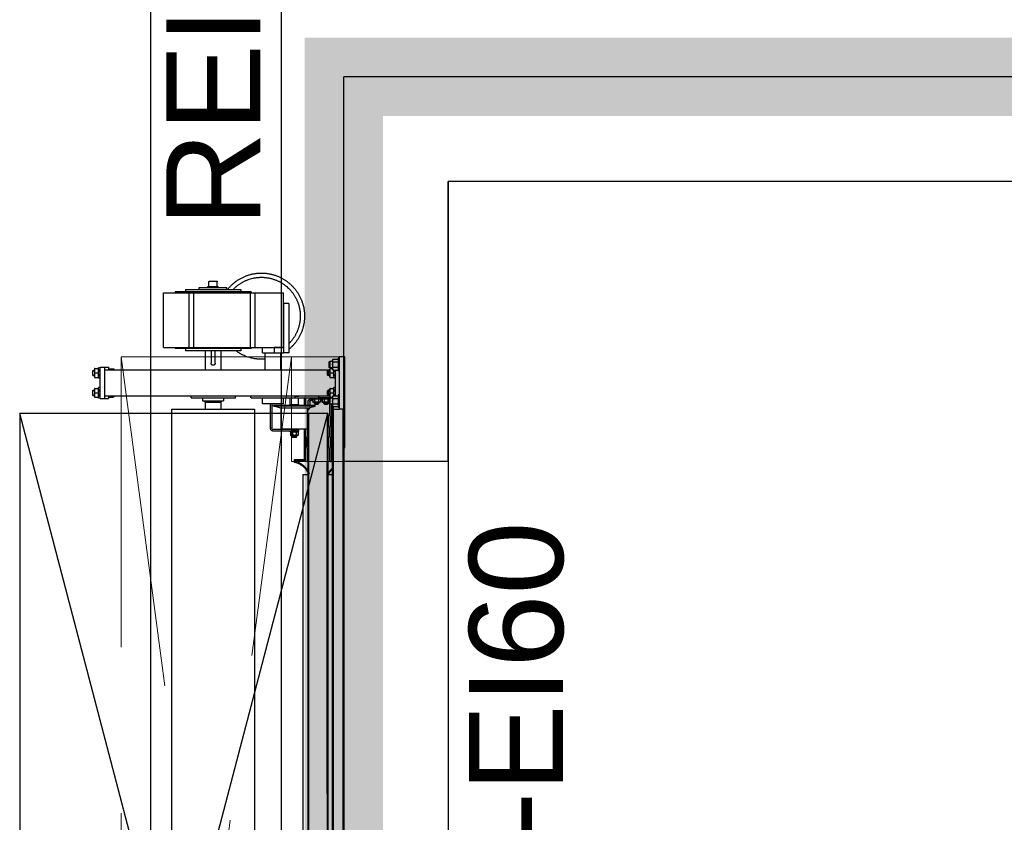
# Model space of a CAD drawing. Header units: centimetres. Extents: x -156440 to 298236, y -263599 to 81430.
# Tile 150 of 170: x 205774 to 207658, y -160852 to -159317. Entities that reach past the tile are written whole.
import ezdxf

# ---------------------------------------------------------------- set-up
doc = ezdxf.new("R2010")
doc.units = ezdxf.units.CM
doc.header["$LTSCALE"] = 50
for name, pattern in [('Kondygnacja -2$0$DIVIDE', [31.75, 12.7, -6.35, 0, -6.35, 0, -6.35]), ('Kondygnacja -2$0$HIDDEN2', [4.7625, 3.175, -1.5875]), ('Kondygnacja -2$0$HIDDENX2', [19.05, 12.7, -6.35]), ('Osie rzutów$0$DASHDOT2', [12.7, 6.35, -3.175, 0, -3.175])]:
    doc.linetypes.add(name, pattern=pattern)
doc.layers.get('0').update_dxf_attribs({"color": 8})
doc.layers.add('Kondygnacja -2$0$_SP KORYTA', color=8, linetype='Continuous', lineweight=25)
doc.layers.add('Kondygnacja -2$0$RYSUNKOWE_NIEDRUK', color=8, linetype='Continuous', lineweight=9)
for name, color, linetype in [('Kondygnacja -2$0$ARCH_ETAPOWANIE', 8, 'Kondygnacja -2$0$DIVIDE'), ('Kondygnacja -2$0$ARCH_INFO_ODPORNOŚĆ OGNIOWA', 8, 'Continuous'), ('Kondygnacja -2$0$ARCH_KONSTR_POWYŻEJ RZUTU_IST', 8, 'Kondygnacja -2$0$HIDDEN2'), ('Kondygnacja -2$0$ARCH_ŚLUSARKA_DRZWI', 8, 'Continuous'), ('Kondygnacja -2$0$ARCH_ŻELBET_IST', 9, 'Continuous'), ('Osie rzutów$0$ARCH_INFO_OSIE_IST', 8, 'Osie rzutów$0$DASHDOT2')]:
    doc.layers.add(name, color=color, linetype=linetype)
doc.layers.add('OBRYSY POWIERZCHNI', color=8, linetype='Continuous', plot=False)
doc.styles.add('Kondygnacja -2$0$Arial', font='ARIAL.TTF')

# ---------------------------------------------------------------- blocks, each defined once
blk = doc.blocks.new('Osie rzutów')
at = {"layer": 'Osie rzutów$0$ARCH_INFO_OSIE_IST', "ltscale": 10}
blk.add_line((12860, 12510), (12860, 4623.26), dxfattribs=at)
blk = doc.blocks.new('Kondygnacja -2$0$brama-VR2')
at = {"linetype": 'Kondygnacja -2$0$HIDDENX2', "extrusion": (0.906308, 2.66458e-15, 0.422618)}
for p, q in [((-8.7, -233.5), (-8.7, -7.5)), ((7.2, -233.5), (7.2, -7.5)), ((22.05, -233.5), (22.05, -7.5)), ((22.25, -233.5), (22.25, -7.5)), ((24.05, -233.5), (24.05, -7.5)), ((24.25, -233.5), (24.25, -7.5)), ((21.1, -232.66), (21.1, -8.17)), ((21.2, -232.66), (21.2, -8.17)), ((22.05, -223.5), (22.05, -17.5)), ((24.25, -223.5), (24.25, -17.5)), ((16.4, -221), (16.4, -20)), ((17.4, -221.27), (17.4, -19.73)), ((17.5, -221.08), (17.5, -19.92)), ((16.4, -221), (17.4, -221)), ((17.4, -232.66), (17.4, -221.66)), ((17.5, -232.66), (17.5, -221.46)), ((21.2, -221), (21.23, -221)), ((21.38, -221), (22.05, -221)), ((14.8, -223.34), (14.8, -223.87)), ((14.8, -223.87), (15.5, -223.87)), ((15.1, -223.29), (14.85, -223.29)), ((15, -223.74), (15, -223.54)), ((15.5, -223.77), (15, -223.74)), ((15.36, -223.73), (15.36, -223.53)), ((15.36, -223.53), (16.56, -223.53)), ((15.36, -223.78), (15.36, -223.73)), ((15.36, -223.73), (16.66, -223.73)), ((16.56, -223.73), (15.36, -223.73)), ((16.67, -223.78), (15.36, -223.78)), ((15.5, -223.87), (15.5, -223.77)), ((17.21, -223.44), (15.67, -223.39)), ((16.72, -229.68), (16.72, -223.83)), ((16.76, -223.83), (16.76, -229.68)), ((16.76, -229.68), (16.76, -223.93)), ((16.96, -223.93), (16.96, -229.68)), ((17, -223.54), (17, -225.95)), ((17.3, -225.95), (17.3, -223.54)), ((21.55, -223.54), (21.55, -225.95)), ((21.55, -223.54), (21.85, -223.54)), ((21.85, -225.95), (21.85, -223.54)), ((22.05, -223.5), (22.05, -223.5)), ((22.05, -223.5), (22.05, -234.4)), ((22.05, -223.5), (22.05, -223.5)), ((24.25, -223.5), (24.25, -223.5)), ((24.25, -223.5), (24.25, -223.5)), ((24.25, -225.21), (24.25, -223.5)), ((17.41, -226.11), (17.33, -226.03)), ((21.52, -226.03), (21.44, -226.11)), ((21.85, -234.4), (21.85, -225.43)), ((21.85, -225.43), (22.05, -225.43)), ((24.25, -225.21), (24.25, -225.21)), ((17.12, -226.24), (17.2, -226.32)), ((17.2, -226.32), (17.2, -227.95)), ((17.5, -227.95), (17.5, -226.32)), ((21.35, -226.32), (21.35, -227.95)), ((21.65, -226.32), (21.73, -226.24)), ((21.65, -227.95), (21.65, -226.32)), ((24.25, -226.13), (24.45, -226.13)), ((24.25, -233.5), (24.25, -226.13)), ((24.45, -226.13), (24.45, -233.5)), ((14.38, -229.28), (10.8, -229.28)), ((14.38, -229.58), (10.8, -229.58)), ((17.3, -229.68), (12.3, -229.68)), ((12.3, -229.68), (12.3, -233.68)), ((15.6, -229.12), (14, -229.12)), ((14, -229.12), (14, -229.28)), ((14, -229.58), (14, -229.68)), ((14.15, -228.47), (14.05, -228.5)), ((14.05, -229.09), (14.05, -228.5)), ((14.15, -229.12), (14.05, -229.09)), ((14.15, -228.47), (14.23, -228.47)), ((14.23, -228.47), (14.8, -228.47)), ((14.38, -229.28), (14.38, -229.58)), ((14.38, -229.28), (15.22, -229.28)), ((15.22, -229.58), (14.38, -229.58)), ((14.47, -228.08), (14.4, -228.15)), ((15.2, -228.15), (14.4, -228.15)), ((14.4, -228.15), (14.4, -228.47)), ((14.4, -229.28), (14.4, -229.48)), ((15.2, -229.48), (14.4, -229.48)), ((14.42, -229.09), (14.42, -228.5)), ((15.12, -228.08), (14.47, -228.08)), ((14.5, -229.48), (14.5, -229.58)), ((14.8, -228.47), (15.36, -228.47)), ((15.1, -229.48), (15.1, -229.58)), ((15.12, -228.08), (15.2, -228.15)), ((15.17, -229.09), (15.17, -228.5)), ((15.2, -228.15), (15.2, -228.47)), ((15.2, -229.28), (15.2, -229.48)), ((15.22, -229.58), (15.22, -229.28)), ((15.6, -229.28), (15.22, -229.28)), ((15.6, -229.58), (15.22, -229.58)), ((15.36, -228.47), (15.45, -228.47)), ((15.45, -228.47), (15.55, -228.5)), ((15.45, -229.12), (15.55, -229.09)), ((15.55, -229.09), (15.55, -228.5)), ((15.6, -229.12), (15.6, -229.28)), ((15.6, -229.58), (15.6, -229.28)), ((15.6, -229.58), (15.6, -229.68)), ((17, -228.32), (17, -229.68)), ((17.2, -227.95), (17.12, -228.04)), ((17.3, -229.95), (17.3, -228.32)), ((17.3, -229.68), (17.3, -233.68)), ((17.33, -228.25), (17.41, -228.17)), ((21.44, -228.17), (21.52, -228.25)), ((21.55, -228.32), (21.55, -229.95)), ((21.73, -228.04), (21.65, -227.95)), ((21.85, -229.95), (21.85, -228.32)), ((10.2, -229.88), (10.2, -234.47)), ((10.5, -234.47), (10.5, -229.88)), ((17.41, -230.11), (17.33, -230.03)), ((17.5, -231.95), (17.5, -230.32)), ((21.35, -230.32), (21.35, -231.95)), ((21.52, -230.03), (21.44, -230.11)), ((21.65, -230.32), (21.73, -230.24)), ((21.65, -231.95), (21.65, -230.32)), ((-8.7, -233.5), (7.2, -233.5)), ((-2.25, -234.82), (-2.25, -233.5)), ((0.75, -234.82), (0.75, -233.5)), ((17.3, -233.24), (17.3, -232.32)), ((17.66, -233.66), (17.3, -233.24)), ((17.33, -232.25), (17.41, -232.17)), ((17.5, -232.66), (17.4, -232.66)), ((17.6, -232.66), (17.5, -232.66)), ((21, -232.66), (17.6, -232.66)), ((21.1, -232.66), (21, -232.66)), ((21.2, -232.66), (21.1, -232.66)), ((21.44, -232.17), (21.52, -232.25)), ((21.55, -232.32), (21.55, -234.41)), ((21.73, -232.04), (21.65, -231.95)), ((21.85, -234.4), (21.85, -232.32)), ((22.05, -233.5), (22.25, -233.5)), ((22.25, -233.5), (22.45, -233.5)), ((22.25, -233.96), (22.25, -233.5)), ((22.45, -233.5), (23.45, -233.5)), ((23.45, -233.5), (23.45, -243.5)), ((24.45, -233.5), (23.45, -233.5)), ((24.45, -233.5), (24.45, -243.5)), ((-2.75, -235.07), (1.25, -235.07)), ((-2.75, -235.57), (-2.75, -235.07)), ((-2.25, -234.82), (-2.5, -235.07)), ((-2.25, -234.82), (0.75, -234.82)), ((0.75, -234.82), (1, -235.07)), ((1.25, -235.57), (1.25, -235.07)), ((12.71, -234.47), (8.71, -234.47)), ((8.71, -234.47), (8.71, -235.57)), ((12.3, -233.68), (10.8, -234.08)), ((18.8, -234.08), (10.8, -234.08)), ((10.8, -234.08), (10.8, -234.18)), ((18.8, -234.18), (10.8, -234.18)), ((17.3, -233.68), (12.3, -233.68)), ((12.71, -234.47), (12.71, -235.57)), ((13.89, -234.28), (13.89, -234.18)), ((13.89, -234.28), (14.35, -234.28)), ((15.6, -234.33), (14, -234.33)), ((14, -234.33), (14, -235.57)), ((14.05, -234.28), (14.05, -234.33)), ((14.35, -234.28), (14.4, -234.28)), ((14.4, -234.28), (14.4, -234.18)), ((14.4, -234.28), (14.7, -234.28)), ((14.7, -234.28), (14.7, -234.18)), ((14.9, -234.28), (14.9, -234.18)), ((14.9, -234.28), (15.2, -234.28)), ((15.2, -234.28), (15.2, -234.18)), ((15.2, -234.28), (15.25, -234.28)), ((15.25, -234.28), (15.71, -234.28)), ((15.55, -234.28), (15.55, -234.33)), ((15.6, -234.33), (15.6, -235.58)), ((15.71, -234.28), (15.71, -234.18)), ((16.72, -235.63), (16.72, -234.18)), ((16.76, -234.18), (16.76, -235.63)), ((16.76, -235.63), (16.76, -234.18)), ((16.96, -234.18), (16.96, -235.63)), ((17.3, -233.68), (18.8, -234.08)), ((17.45, -234.18), (17.45, -234.94)), ((17.75, -234.94), (17.75, -234.18)), ((18.3, -235.14), (17.95, -235.14)), ((17.95, -235.44), (18.3, -235.44)), ((18.4, -234.82), (18.3, -234.85)), ((18.3, -235.44), (18.3, -234.85)), ((18.4, -235.47), (18.3, -235.44)), ((18.4, -234.82), (18.48, -234.82)), ((18.48, -234.82), (19.05, -234.82)), ((18.75, -234.43), (18.65, -234.53)), ((19.45, -234.53), (18.65, -234.53)), ((18.65, -234.53), (18.65, -234.82)), ((18.67, -235.44), (18.67, -234.85)), ((18.75, -234.43), (19.35, -234.43)), ((18.8, -234.08), (18.8, -234.18)), ((19.05, -234.82), (19.61, -234.82)), ((19.35, -234.43), (19.45, -234.53)), ((19.42, -235.44), (19.42, -234.85)), ((19.45, -234.53), (19.45, -234.82)), ((19.61, -234.82), (19.7, -234.82)), ((19.7, -234.82), (19.8, -234.85)), ((19.7, -235.47), (19.8, -235.44)), ((19.8, -235.44), (19.8, -234.85)), ((20.1, -235.14), (19.8, -235.14)), ((19.8, -235.44), (20.1, -235.44)), ((20.2, -234.82), (20.1, -234.85)), ((20.1, -235.44), (20.1, -234.85)), ((20.2, -235.47), (20.1, -235.44)), ((20.2, -234.82), (20.28, -234.82)), ((20.28, -234.82), (20.85, -234.82)), ((20.55, -234.43), (20.45, -234.53)), ((21.25, -234.53), (20.45, -234.53)), ((20.45, -234.53), (20.45, -234.82)), ((20.47, -235.44), (20.47, -234.85)), ((20.55, -234.43), (21.15, -234.43)), ((20.85, -234.82), (21.41, -234.82)), ((21.15, -234.43), (21.25, -234.53)), ((21.22, -235.44), (21.22, -234.85)), ((21.25, -234.53), (21.25, -234.82)), ((21.41, -234.82), (21.45, -234.82)), ((21.45, -234.51), (21.45, -235.49)), ((21.55, -235.6), (21.55, -234.4)), ((21.6, -234.4), (21.55, -234.4)), ((21.6, -234.4), (21.6, -234.4)), ((22.12, -234.4), (21.6, -234.4)), ((22.12, -234.1), (22.22, -233.96)), ((22.12, -234.21), (22.12, -234.1)), ((22.12, -234.21), (22.12, -234.24)), ((22.12, -234.97), (22.12, -234.24)), ((22.12, -234.97), (22.12, -235.03)), ((22.12, -235.76), (22.12, -235.03)), ((22.22, -233.96), (23.1, -233.96)), ((22.22, -234.48), (23.1, -234.48)), ((23.2, -234.1), (23.1, -233.96)), ((23.2, -235), (23.2, -233.8)), ((23.45, -233.8), (23.2, -233.8)), ((23.2, -236.2), (23.2, -235)), ((-23.75, -236.1), (-23.75, -236.6)), ((-23.75, -236.1), (-23.45, -236.1)), ((-23.75, -236.6), (-23.75, -237.1)), ((-23.75, -237.1), (-23.45, -237.1)), ((-23.45, -235.78), (-23.43, -235.75)), ((-23.45, -235.89), (-23.45, -235.78)), ((-23.45, -237.42), (-23.45, -235.89)), ((-23.35, -235.75), (-22.75, -235.75)), ((-23.35, -236.6), (-22.75, -236.6)), ((-22.65, -235.78), (-22.67, -235.75)), ((-22.65, -235.6), (-22.65, -237.6)), ((-22.35, -235.6), (-22.65, -235.6)), ((-22.35, -235.5), (-22.35, -241.5)), ((-22.35, -235.5), (-21.55, -235.5)), ((-21.55, -235.5), (-20.75, -235.5)), ((-21.55, -241.5), (-21.55, -235.5)), ((-21.55, -236), (21.55, -236)), ((-20.75, -236), (-20.75, -235.5)), ((-20.75, -235.8), (-19.85, -235.8)), ((-19.75, -236), (-19.75, -235.9)), ((-5, -236), (-5, -235.62)), ((3.45, -235.57), (-4.95, -235.57)), ((3.5, -236), (3.5, -235.62)), ((6.46, -235.62), (6.46, -236)), ((14.91, -235.57), (6.51, -235.57)), ((15.6, -235.58), (14.93, -235.58)), ((14.96, -235.62), (14.96, -236)), ((14.96, -235.63), (19.5, -235.63)), ((19.5, -235.93), (14.96, -235.93)), ((14.96, -235.98), (15.6, -235.98)), ((15.45, -235.98), (15.45, -236)), ((15.55, -235.63), (15.6, -235.58)), ((15.6, -235.93), (15.6, -235.98)), ((16.72, -236), (16.72, -235.93)), ((16.76, -235.93), (16.76, -236)), ((21.55, -235.93), (16.81, -235.93)), ((18.2, -235.47), (19.9, -235.47)), ((18.2, -235.47), (18.2, -235.63)), ((19.5, -235.63), (19.5, -235.93)), ((22.05, -235.63), (19.5, -235.63)), ((19.9, -235.47), (19.9, -235.63)), ((20, -235.47), (21.45, -235.47)), ((20, -235.47), (20, -235.63)), ((21.15, -236.2), (21.25, -236.1)), ((21.15, -236.2), (21.15, -237)), ((21.15, -237), (21.25, -237.1)), ((21.25, -237.1), (21.25, -236.1)), ((21.55, -236.1), (21.25, -236.1)), ((21.55, -237.1), (21.25, -237.1)), ((21.55, -235.6), (21.6, -235.6)), ((21.55, -235.78), (21.57, -235.75)), ((21.55, -235.89), (21.55, -235.78)), ((21.55, -237.42), (21.55, -235.89)), ((21.6, -235.6), (21.6, -235.6)), ((22.12, -235.6), (21.6, -235.6)), ((21.65, -235.75), (22.12, -235.75)), ((21.65, -236.6), (22.25, -236.6)), ((21.7, -235.6), (21.7, -235.63)), ((22.05, -235.6), (22.05, -235.75)), ((22.05, -235.63), (22.05, -235.75)), ((22.12, -235.76), (22.12, -235.79)), ((22.12, -235.9), (22.12, -235.79)), ((22.12, -235.9), (22.22, -236.04)), ((22.22, -235.52), (23.1, -235.52)), ((22.22, -236.04), (23.1, -236.04)), ((22.35, -236.04), (22.35, -237.6)), ((22.65, -236.04), (22.65, -240.96)), ((23.2, -235.9), (23.1, -236.04)), ((23.45, -236.2), (23.2, -236.2)), ((-23.45, -237.42), (-23.43, -237.45)), ((-23.35, -237.45), (-22.75, -237.45)), ((-22.65, -237.42), (-22.67, -237.45)), ((-22.35, -237.6), (-22.65, -237.6)), ((21.55, -237.42), (21.57, -237.45)), ((21.65, -237.45), (22.25, -237.45)), ((22.35, -237.42), (22.33, -237.45)), ((22.65, -237.6), (22.35, -237.6)), ((-23.75, -239.9), (-23.75, -240.4)), ((-23.75, -239.9), (-23.45, -239.9)), ((-23.75, -240.4), (-23.75, -240.9)), ((-23.75, -240.9), (-23.45, -240.9)), ((-23.45, -239.58), (-23.43, -239.55)), ((-23.45, -239.69), (-23.45, -239.58)), ((-23.45, -241.22), (-23.45, -239.69)), ((-23.35, -239.55), (-22.75, -239.55)), ((-23.35, -240.4), (-22.75, -240.4)), ((-22.65, -239.58), (-22.67, -239.55)), ((-22.65, -239.4), (-22.65, -241.4)), ((-22.35, -239.4), (-22.65, -239.4)), ((-21.55, -241), (21.55, -241)), ((-20.75, -241.5), (-20.75, -241)), ((-19.75, -241.1), (-19.75, -241)), ((-2.25, -244.66), (-2.25, -241)), ((0.75, -244.66), (0.75, -241)), ((9.21, -241), (9.21, -244.25)), ((12.21, -241), (12.21, -244.25)), ((21.15, -240), (21.25, -239.9)), ((21.15, -240), (21.15, -240.8)), ((21.15, -240.8), (21.25, -240.9)), ((21.25, -240.9), (21.25, -239.9)), ((21.55, -239.9), (21.25, -239.9)), ((21.55, -240.9), (21.25, -240.9)), ((21.55, -239.58), (21.57, -239.55)), ((21.55, -239.69), (21.55, -239.58)), ((21.55, -241.22), (21.55, -239.69)), ((21.65, -239.55), (22.25, -239.55)), ((21.65, -240.4), (22.25, -240.4)), ((22.12, -241.1), (22.22, -240.96)), ((22.12, -241.21), (22.12, -241.1)), ((22.22, -240.96), (23.1, -240.96)), ((22.35, -239.58), (22.33, -239.55)), ((22.35, -239.4), (22.35, -240.96)), ((22.65, -239.4), (22.35, -239.4)), ((23.2, -241.1), (23.1, -240.96)), ((23.2, -242), (23.2, -240.8)), ((23.45, -240.8), (23.2, -240.8)), ((-23.45, -241.22), (-23.43, -241.25)), ((-23.35, -241.25), (-22.75, -241.25)), ((-22.65, -241.22), (-22.67, -241.25)), ((-22.35, -241.4), (-22.65, -241.4)), ((-22.35, -241.5), (-21.55, -241.5)), ((-21.55, -241.5), (-20.75, -241.5)), ((-20.75, -241.2), (-19.85, -241.2)), ((-1.15, -244.66), (-1.15, -242.27)), ((-0.35, -242.27), (-0.35, -244.66)), ((21.45, -241.51), (21.45, -242.49)), ((21.55, -241.22), (21.57, -241.25)), ((21.55, -242.6), (21.55, -241.4)), ((21.6, -241.4), (21.55, -241.4)), ((21.55, -242.6), (21.6, -242.6)), ((21.6, -241.4), (21.6, -241.4)), ((22.12, -241.4), (21.6, -241.4)), ((21.6, -242.6), (21.6, -242.6)), ((22.12, -242.6), (21.6, -242.6)), ((21.65, -241.25), (22.12, -241.25)), ((22.12, -241.21), (22.12, -241.24)), ((22.12, -241.97), (22.12, -241.24)), ((22.12, -241.97), (22.12, -242.03)), ((22.12, -242.76), (22.12, -242.03)), ((22.12, -242.76), (22.12, -242.79)), ((22.12, -242.9), (22.12, -242.79)), ((22.12, -242.9), (22.22, -243.04)), ((22.22, -241.48), (23.1, -241.48)), ((22.22, -242.52), (23.1, -242.52)), ((23.2, -242.9), (23.1, -243.04)), ((23.2, -243.2), (23.2, -242)), ((4.53, -244.66), (-6.03, -244.66)), ((-6.03, -245.05), (-6.03, -244.66)), ((4.53, -245.05), (4.53, -244.66)), ((8.71, -244.25), (8.76, -244.25)), ((8.71, -244.25), (8.71, -245.25)), ((8.76, -244.25), (10.91, -244.25)), ((10.91, -244.25), (12.71, -244.25)), ((10.91, -245.25), (10.91, -244.25)), ((12.71, -245.25), (12.71, -244.25)), ((13.71, -244.25), (12.71, -244.25)), ((12.71, -253.65), (12.71, -244.25)), ((13.71, -253.65), (13.71, -244.25)), ((22.22, -243.04), (23.1, -243.04)), ((23.45, -243.2), (23.2, -243.2)), ((24.45, -243.5), (23.45, -243.5)), ((-10.25, -245.25), (-10.25, -255.74)), ((-10.25, -245.25), (-5.36, -245.25)), ((-7.9, -245.05), (-8.01, -245.05)), ((-8.01, -245.25), (-8.01, -245.05)), ((-7.9, -245.25), (-7.9, -245.05)), ((-6.62, -245.05), (-7.9, -245.05)), ((-6.62, -245.25), (-6.62, -245.05)), ((-4.93, -245.05), (-6.62, -245.05)), ((-5.36, -245.25), (-5.36, -255.74)), ((-5.36, -245.25), (-4.44, -245.25)), ((-4.93, -245.25), (-4.93, -245.05)), ((-1.88, -245.05), (-4.93, -245.05)), ((-4.44, -245.25), (-4.44, -255.74)), ((-4.44, -245.25), (6.38, -245.25)), ((-1.88, -245.25), (-1.88, -245.05)), ((0.49, -245.05), (-1.88, -245.05)), ((0.49, -245.25), (0.49, -245.05)), ((3.52, -245.05), (0.49, -245.05)), ((3.52, -245.25), (3.52, -245.05)), ((5.18, -245.05), (3.52, -245.05)), ((5.18, -245.25), (5.18, -245.05)), ((6.42, -245.05), (5.18, -245.05)), ((6.38, -245.25), (6.38, -255.74)), ((6.38, -245.25), (7.28, -245.25)), ((6.42, -245.25), (6.42, -245.05)), ((6.51, -245.05), (6.42, -245.05)), ((6.51, -245.25), (6.51, -245.05)), ((7.28, -245.25), (7.28, -255.74)), ((7.28, -245.25), (12.71, -245.25)), ((12.71, -245.25), (10.91, -245.25)), ((12.71, -245.25), (12.71, -255.74)), ((13.71, -253.65), (12.71, -253.65)), ((-10.25, -255.74), (-5.36, -255.74)), ((-8.01, -255.94), (-8.01, -255.74)), ((-7.9, -255.94), (-8.01, -255.94)), ((-7.9, -255.94), (-7.9, -255.74)), ((-6.62, -255.94), (-7.9, -255.94)), ((-6.62, -255.94), (-6.62, -255.74)), ((-4.93, -255.94), (-6.62, -255.94)), ((-6.03, -256.33), (-6.03, -255.94)), ((-5.36, -255.74), (-4.44, -255.74)), ((-4.93, -255.94), (-4.93, -255.74)), ((-1.88, -255.94), (-4.93, -255.94)), ((-4.44, -255.74), (6.38, -255.74)), ((-1.88, -255.94), (-1.88, -255.74)), ((0.49, -255.94), (-1.88, -255.94)), ((0.49, -255.94), (0.49, -255.74)), ((3.52, -255.94), (0.49, -255.94)), ((3.52, -255.94), (3.52, -255.74)), ((5.18, -255.94), (3.52, -255.94)), ((4.53, -256.33), (4.53, -255.94)), ((5.18, -255.94), (5.18, -255.74)), ((6.42, -255.94), (5.18, -255.94)), ((6.38, -255.74), (7.28, -255.74)), ((6.42, -255.94), (6.42, -255.74)), ((6.51, -255.94), (6.42, -255.94)), ((6.51, -255.94), (6.51, -255.74)), ((7.28, -255.74), (12.71, -255.74)), ((-6.03, -256.33), (4.53, -256.33)), ((-3.39, -256.33), (-3.39, -256.73)), ((-3.39, -256.73), (1.89, -256.73)), ((0.25, -256.73), (-1.75, -256.73)), ((-1.75, -256.73), (-1.75, -256.93)), ((-1.75, -256.93), (0.25, -256.93)), ((-1.55, -256.93), (-1.55, -257.83)), ((-1.45, -257.93), (-0.75, -257.93)), ((-0.75, -257.93), (-0.05, -257.93)), ((0.05, -256.93), (0.05, -257.83)), ((0.25, -256.73), (0.25, -256.93)), ((1.89, -256.33), (1.89, -256.73))]:
    blk.add_line(p, q, dxfattribs=at)
at = {"linetype": 'Kondygnacja -2$0$HIDDENX2'}
blk.add_line((30.73, -223.5), (24.25, -223.5), dxfattribs=at)
blk.add_lwpolyline([(21.2, -232.66), (-37.75, -232.66), (-37.75, -8.17), (21.2, -8.17)], close=True, dxfattribs=at)
for points in [[(21.2, -8.17), (-37.75, -232.66)], [(-37.75, -8.17), (21.2, -232.66)]]:
    blk.add_lwpolyline(points, dxfattribs=at)
for centre, radius, start, end in [((13.88, -219.57), 3.92, 288.1799, 335.1123), ((14.15, -219.85), 3.72, 294.2059, 338.9998), ((17.52, -221.18), 0.1, 0, 199.245), ((21.3, -221.07), 0.1, 303.7934, 197.8457), ((25.56, -218.65), 4.99, 209.4335, 225.3), ((25.84, -218.18), 5.38, 213.5956, 225.1233), ((14.85, -223.34), 0.05, 90, 180), ((16, -233.27), 9.78, 84.1331, 95.8669), ((15.67, -223.32), 0.075, 90, 270), ((16.56, -223.93), 0.4, 0, 90), ((16.56, -223.93), 0.2, 0, 90), ((16.66, -223.83), 0.1, 0, 90), ((16.67, -223.83), 0.05, 0, 90), ((17.2, -223.54), 0.1, 0, 84.7188), ((21.65, -223.54), 0.1, 96.2345, 180), ((22.95, -235.44), 12.07, 94.2943, 96.2345), ((23.05, -233.6), 10.14, 95.6843, 96.7998), ((17.4, -225.95), 0.4, 180, 225), ((17.4, -225.95), 0.1, 180, 225), ((21.45, -225.95), 0.1, 315, 0), ((21.45, -225.95), 0.4, 315, 0), ((17.2, -226.32), 0.3, 0, 45), ((21.65, -226.32), 0.298, 134.866, 180.134), ((10.8, -229.88), 0.6, 90, 180), ((10.8, -229.88), 0.3, 90, 180), ((17.4, -228.32), 0.4, 135, 180), ((17.4, -228.32), 0.101, 135.1605, 179.8395), ((17.2, -227.95), 0.3, 315, 0), ((21.65, -227.95), 0.3, 180, 225), ((21.45, -228.32), 0.1, 0, 45), ((21.45, -228.32), 0.4, 0, 45), ((17.4, -229.95), 0.1, 180, 225), ((17.2, -230.32), 0.3, 0, 45), ((21.65, -230.32), 0.3, 135, 180), ((21.45, -229.95), 0.1, 315, 0), ((21.45, -229.95), 0.4, 315, 0), ((17.4, -232.32), 0.1, 135, 180), ((17.2, -231.95), 0.3, 315, 0), ((21.65, -231.95), 0.3, 180, 225), ((21.45, -232.32), 0.1, 0, 45), ((21.45, -232.32), 0.4, 0, 45), ((17.95, -234.94), 0.5, 180, 270), ((17.35, -233.92), 0.4, 18.7937, 40), ((17.95, -234.94), 0.2, 180, 270), ((-19.85, -235.9), 0.1, 0, 90), ((-4.95, -235.62), 0.05, 270, 0), ((3.45, -235.62), 0.05, 0, 90), ((6.51, -235.62), 0.05, 270, 0), ((14.91, -235.62), 0.05, 0, 90), ((17.16, -235.73), 0.4, 210, 222.9611), ((21.65, -235.53), 0.2, 330, 338.7153), ((21.65, -235.53), 0.4, 345.5225, 349.5428), ((-19.85, -241.1), 0.1, 270, 0), ((-0.75, -242.27), 0.4, 0, 180), ((8.5, -251.26), 8.24, 85.0969, 126.6362), ((8.5, -251.26), 8.24, 217.9841, 50.81), ((8.5, -251.26), 7.43, 223.041, 45.5115), ((-1.45, -257.83), 0.1, 180, 270), ((-0.05, -257.83), 0.1, 270, 0)]:
    blk.add_arc(centre, radius, start, end, dxfattribs=at)
for points, weights in [([(14.23, -228.47), (14.15, -228.47), (14.05, -228.5)], [1, 1.0379548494, 1]), ([(14.05, -229.09), (14.15, -229.12), (14.23, -229.12)], [1, 1.03795484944, 1]), ([(14.42, -228.5), (14.32, -228.47), (14.23, -228.47)], [1, 1.0379548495, 1]), ([(14.23, -229.12), (14.32, -229.12), (14.42, -229.09)], [1, 1.03795484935, 1]), ([(14.8, -228.47), (14.62, -228.47), (14.42, -228.5)], [1, 1.0379548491, 1]), ([(14.42, -229.09), (14.62, -229.12), (14.8, -229.12)], [1, 1.03795484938, 1]), ([(15.17, -228.5), (14.97, -228.47), (14.8, -228.47)], [1, 1.03795484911, 1]), ([(14.8, -229.12), (14.97, -229.12), (15.17, -229.09)], [1, 1.0379548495, 1]), ([(15.36, -228.47), (15.27, -228.47), (15.17, -228.5)], [1, 1.03795484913, 1]), ([(15.17, -229.09), (15.27, -229.12), (15.36, -229.12)], [1, 1.03795484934, 1]), ([(15.55, -228.5), (15.45, -228.47), (15.36, -228.47)], [1, 1.03795484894, 1]), ([(15.36, -229.12), (15.45, -229.12), (15.55, -229.09)], [1, 1.03795484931, 1]), ([(18.48, -234.82), (18.4, -234.82), (18.3, -234.85)], [1, 1.0379548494, 1]), ([(18.3, -235.44), (18.4, -235.47), (18.48, -235.47)], [1, 1.03795484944, 1]), ([(18.67, -234.85), (18.57, -234.82), (18.48, -234.82)], [1, 1.0379548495, 1]), ([(18.48, -235.47), (18.57, -235.47), (18.67, -235.44)], [1, 1.03795484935, 1]), ([(19.05, -234.82), (18.87, -234.82), (18.67, -234.85)], [1, 1.0379548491, 1]), ([(18.67, -235.44), (18.87, -235.47), (19.05, -235.47)], [1, 1.03795484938, 1]), ([(19.42, -234.85), (19.22, -234.82), (19.05, -234.82)], [1, 1.03795484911, 1]), ([(19.05, -235.47), (19.22, -235.47), (19.42, -235.44)], [1, 1.0379548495, 1]), ([(19.61, -234.82), (19.52, -234.82), (19.42, -234.85)], [1, 1.03795484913, 1]), ([(19.42, -235.44), (19.52, -235.47), (19.61, -235.47)], [1, 1.03795484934, 1]), ([(19.8, -234.85), (19.7, -234.82), (19.61, -234.82)], [1, 1.03795484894, 1]), ([(19.61, -235.47), (19.7, -235.47), (19.8, -235.44)], [1, 1.03795484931, 1]), ([(20.28, -234.82), (20.2, -234.82), (20.1, -234.85)], [1, 1.0379548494, 1]), ([(20.1, -235.44), (20.2, -235.47), (20.28, -235.47)], [1, 1.03795484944, 1]), ([(20.47, -234.85), (20.37, -234.82), (20.28, -234.82)], [1, 1.0379548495, 1]), ([(20.28, -235.47), (20.37, -235.47), (20.47, -235.44)], [1, 1.03795484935, 1]), ([(20.85, -234.82), (20.67, -234.82), (20.47, -234.85)], [1, 1.0379548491, 1]), ([(20.47, -235.44), (20.67, -235.47), (20.85, -235.47)], [1, 1.03795484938, 1]), ([(21.22, -234.85), (21.02, -234.82), (20.85, -234.82)], [1, 1.03795484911, 1]), ([(20.85, -235.47), (21.02, -235.47), (21.22, -235.44)], [1, 1.0379548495, 1]), ([(21.41, -234.82), (21.32, -234.82), (21.22, -234.85)], [1, 1.03795484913, 1]), ([(21.22, -235.44), (21.32, -235.47), (21.41, -235.47)], [1, 1.03795484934, 1]), ([(21.45, -234.82), (21.43, -234.82), (21.41, -234.82)], [1.01344979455, 1.00873534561, 1]), ([(21.55, -234.4), (21.5, -234.46), (21.45, -234.51)], [1, 1.00423801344, 1]), ([(22.22, -233.96), (22.13, -234.09), (22.12, -234.21)], [1.0000000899, 1.03360010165, 1]), ([(22.12, -234.24), (22.13, -234.35), (22.22, -234.48)], [1, 1.0336001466, 1]), ([(22.22, -234.48), (22.13, -234.74), (22.12, -234.97)], [1, 1.03360147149, 1]), ([(22.12, -235.03), (22.13, -235.26), (22.22, -235.52)], [1, 1.03360147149, 1]), ([(23.2, -234.21), (23.19, -234.09), (23.1, -233.96)], [1, 1.03360010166, 1.0000000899]), ([(23.1, -234.48), (23.19, -234.35), (23.2, -234.24)], [1, 1.03360014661, 1]), ([(23.2, -234.97), (23.19, -234.74), (23.1, -234.48)], [1, 1.03360147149, 1]), ([(23.1, -235.52), (23.19, -235.26), (23.2, -235.03)], [1, 1.03360147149, 1]), ([(-23.43, -235.75), (-23.43, -235.75), (-23.35, -235.75)], [1.07735026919, 1.07735026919, 1]), ([(-23.35, -235.75), (-23.5, -236.17), (-23.35, -236.6)], [1, 1.15470053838, 1]), ([(-23.35, -236.6), (-23.5, -237.02), (-23.35, -237.45)], [1, 1.15470053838, 1]), ([(-22.75, -236.6), (-22.6, -236.17), (-22.75, -235.75)], [1, 1.15470053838, 1]), ([(-22.75, -235.75), (-22.67, -235.75), (-22.67, -235.75)], [1, 1.07735026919, 1.07735026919]), ([(-22.75, -237.45), (-22.6, -237.02), (-22.75, -236.6)], [1, 1.15470053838, 1]), ([(21.41, -235.47), (21.43, -235.47), (21.45, -235.47)], [1, 1.0087353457, 1.01344979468]), ([(21.45, -235.49), (21.5, -235.54), (21.55, -235.6)], [1, 1.00423799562, 1]), ([(21.57, -235.75), (21.57, -235.75), (21.65, -235.75)], [1.07735026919, 1.07735026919, 1]), ([(21.65, -235.75), (21.5, -236.17), (21.65, -236.6)], [1, 1.15470053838, 1]), ([(21.65, -236.6), (21.5, -237.02), (21.65, -237.45)], [1, 1.15470053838, 1]), ([(22.22, -235.52), (22.13, -235.65), (22.12, -235.76)], [1, 1.0336001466, 1]), ([(22.12, -235.79), (22.13, -235.91), (22.22, -236.04)], [1, 1.03360010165, 1.0000000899]), ([(22.25, -236.6), (22.36, -236.3), (22.32, -236.04)], [1, 1.10374920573, 1.06834055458]), ([(22.25, -237.45), (22.4, -237.02), (22.25, -236.6)], [1, 1.15470053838, 1]), ([(23.2, -235.76), (23.19, -235.65), (23.1, -235.52)], [1, 1.03360014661, 1]), ([(23.1, -236.04), (23.19, -235.91), (23.2, -235.79)], [1.0000000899, 1.03360010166, 1]), ([(-23.35, -237.45), (-23.43, -237.45), (-23.43, -237.45)], [1, 1.07735026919, 1.07735026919]), ([(-22.67, -237.45), (-22.67, -237.45), (-22.75, -237.45)], [1.07735026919, 1.07735026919, 1]), ([(21.65, -237.45), (21.57, -237.45), (21.57, -237.45)], [1, 1.07735026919, 1.07735026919]), ([(22.33, -237.45), (22.33, -237.45), (22.25, -237.45)], [1.07735026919, 1.07735026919, 1]), ([(-23.43, -239.55), (-23.43, -239.55), (-23.35, -239.55)], [1.07735026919, 1.07735026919, 1]), ([(-23.35, -239.55), (-23.5, -239.97), (-23.35, -240.4)], [1, 1.15470053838, 1]), ([(-23.35, -240.4), (-23.5, -240.82), (-23.35, -241.25)], [1, 1.15470053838, 1]), ([(-22.75, -240.4), (-22.6, -239.97), (-22.75, -239.55)], [1, 1.15470053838, 1]), ([(-22.75, -239.55), (-22.67, -239.55), (-22.67, -239.55)], [1, 1.07735026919, 1.07735026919]), ([(-22.75, -241.25), (-22.6, -240.82), (-22.75, -240.4)], [1, 1.15470053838, 1]), ([(21.57, -239.55), (21.57, -239.55), (21.65, -239.55)], [1.07735026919, 1.07735026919, 1]), ([(21.65, -239.55), (21.5, -239.97), (21.65, -240.4)], [1, 1.15470053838, 1]), ([(21.65, -240.4), (21.5, -240.82), (21.65, -241.25)], [1, 1.15470053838, 1]), ([(22.22, -240.96), (22.13, -241.09), (22.12, -241.21)], [1.0000000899, 1.03360010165, 1]), ([(22.25, -240.4), (22.4, -239.97), (22.25, -239.55)], [1, 1.15470053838, 1]), ([(22.25, -239.55), (22.33, -239.55), (22.33, -239.55)], [1, 1.07735026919, 1.07735026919]), ([(22.32, -240.96), (22.36, -240.7), (22.25, -240.4)], [1.06834055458, 1.10374920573, 1]), ([(23.2, -241.21), (23.19, -241.09), (23.1, -240.96)], [1, 1.03360010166, 1.0000000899]), ([(-23.35, -241.25), (-23.43, -241.25), (-23.43, -241.25)], [1, 1.07735026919, 1.07735026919]), ([(-22.67, -241.25), (-22.67, -241.25), (-22.75, -241.25)], [1.07735026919, 1.07735026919, 1]), ([(21.55, -241.4), (21.5, -241.46), (21.45, -241.51)], [1, 1.00423801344, 1]), ([(21.45, -242.49), (21.5, -242.54), (21.55, -242.6)], [1, 1.00423799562, 1]), ([(21.65, -241.25), (21.57, -241.25), (21.57, -241.25)], [1, 1.07735026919, 1.07735026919]), ([(22.12, -241.24), (22.13, -241.35), (22.22, -241.48)], [1, 1.0336001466, 1]), ([(22.22, -241.48), (22.13, -241.74), (22.12, -241.97)], [1, 1.03360147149, 1]), ([(22.12, -242.03), (22.13, -242.26), (22.22, -242.52)], [1, 1.03360147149, 1]), ([(22.22, -242.52), (22.13, -242.65), (22.12, -242.76)], [1, 1.0336001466, 1]), ([(22.12, -242.79), (22.13, -242.91), (22.22, -243.04)], [1, 1.03360010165, 1.0000000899]), ([(23.1, -241.48), (23.19, -241.35), (23.2, -241.24)], [1, 1.03360014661, 1]), ([(23.2, -241.97), (23.19, -241.74), (23.1, -241.48)], [1, 1.03360147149, 1]), ([(23.1, -242.52), (23.19, -242.26), (23.2, -242.03)], [1, 1.03360147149, 1]), ([(23.2, -242.76), (23.19, -242.65), (23.1, -242.52)], [1, 1.03360014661, 1]), ([(23.1, -243.04), (23.19, -242.91), (23.2, -242.79)], [1.0000000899, 1.03360010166, 1])]:
    blk.add_rational_spline(points, weights, degree=2, dxfattribs=at)
blk = doc.blocks.new('Kondygnacja -2$0$konstukcja stropu -2')
at = {"layer": 'Kondygnacja -2$0$ARCH_KONSTR_POWYŻEJ RZUTU_IST', "ltscale": 10}
blk.add_line((12885, 6175), (12885, 5625), dxfattribs=at)

msp = doc.modelspace()

# ---------------------------------------------------------------- linework, layer by layer
at = {"layer": 'Kondygnacja -2$0$ARCH_ETAPOWANIE', "ltscale": 10, "const_width": 150, "elevation": -3480}
msp.add_lwpolyline([(215051.723, -159426.769), (206394.241, -159426.769), (206394.241, -167036.769), (215051.723, -167036.769)], dxfattribs=at)
at = {"layer": 'Kondygnacja -2$0$ARCH_ŻELBET_IST', "ltscale": 4}
for p, q in [((210224.241, -159426.769, -3480), (206394.241, -159426.769, -3480)), ((206394.241, -160161.769, -3480), (206394.241, -159426.769, -3480)), ((210024.241, -159626.769, -3480), (206594.241, -159626.769, -3480)), ((206594.241, -160161.769, -3480), (206594.241, -159626.769, -3480)), ((206594.241, -160161.769, -3480), (206394.241, -160161.769, -3480))]:
    msp.add_line(p, q, dxfattribs=at)
at = {"layer": 'Kondygnacja -2$0$RYSUNKOWE_NIEDRUK', "linetype": 'Kondygnacja -2$0$HIDDENX2', "lineweight": 9}
for p, q in [((205968.375, -162421.769, -3480), (206294.241, -159961.769, -3480)), ((205968.375, -159961.769, -3480), (206294.241, -162421.769, -3480))]:
    msp.add_line(p, q, dxfattribs=at)
at = {"layer": 'Kondygnacja -2$0$RYSUNKOWE_NIEDRUK', "linetype": 'Kondygnacja -2$0$HIDDENX2', "lineweight": 9, "elevation": -3480}
msp.add_lwpolyline([(206294.241, -162421.769), (205968.375, -162421.769), (205968.375, -159961.769), (206294.241, -159961.769)], dxfattribs=at)
at = {"layer": 'Kondygnacja -2$0$RYSUNKOWE_NIEDRUK', "linetype": 'Continuous', "lineweight": 9, "elevation": -3480}
msp.add_lwpolyline([(206394.241, -160161.769), (206394.241, -159961.769), (206294.241, -159961.769), (206294.241, -160161.769)], close=True, dxfattribs=at)
at = {"layer": 'Kondygnacja -2$0$RYSUNKOWE_NIEDRUK', "linetype": 'Kondygnacja -2$0$HIDDENX2', "lineweight": 9, "elevation": -3480}
msp.add_lwpolyline([(206326.741, -160161.769), (206361.741, -160161.769), (206361.741, -162221.769), (206326.741, -162221.769)], close=True, dxfattribs=at)
at = {"layer": 'OBRYSY POWIERZCHNI', "elevation": -3480}
msp.add_lwpolyline([(206594.241, -162756.769), (210024.241, -162756.769), (210024.241, -159626.769), (206594.241, -159626.769)], close=True, dxfattribs=at)

# ---------------------------------------------------------------- block references
at = {"layer": 'Kondygnacja -2$0$_SP KORYTA', "xscale": 10, "yscale": 10, "zscale": 10}
msp.add_blockref('Kondygnacja -2$0$konstukcja stropu -2', (77424.241, -219231.769, -3480), dxfattribs=at)
at = {"layer": 'Kondygnacja -2$0$ARCH_ŚLUSARKA_DRZWI', "xscale": -10, "yscale": 10, "zscale": 10, "rotation": 180}
msp.add_blockref('Kondygnacja -2$0$brama-VR2', (206151.741, -162396.769, -3480), dxfattribs=at)
at = {"layer": 'Osie rzutów$0$ARCH_INFO_OSIE_IST', "xscale": 10, "yscale": 10, "zscale": 10}
msp.add_blockref('Osie rzutów', (77424.241, -219231.769), dxfattribs=at)

# ---------------------------------------------------------------- texts
at = {"layer": 'Kondygnacja -2$0$ARCH_INFO_ODPORNOŚĆ OGNIOWA', "char_height": 180, "attachment_point": 5, "rotation": 90, "style": 'Kondygnacja -2$0$Arial'}
for s, insert, width in [('REI120', (206146.031, -159293.878, -3480), 533.32525), ('rolety ppoż.-EI60', (206750.971, -161227.005, -3480), 4339.45257)]:
    msp.add_mtext(s, dxfattribs=dict(at, insert=insert, width=width))

doc.saveas('drawing.dxf')
